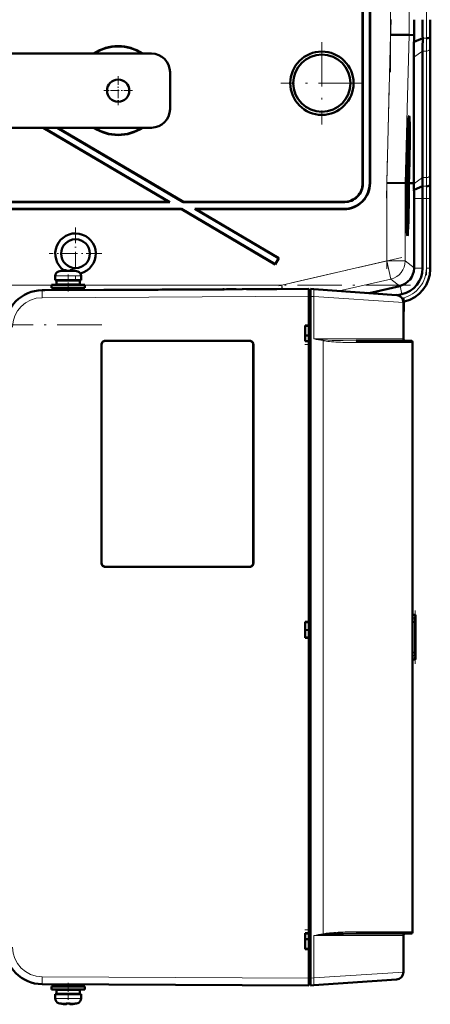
# Model space of a CAD drawing. Extents: x -1351 to 1763, y -1300 to 612.
# Tile 82 of 84: x 1577 to 1688, y 125 to 391. Entities that reach past the tile are written whole.
import ezdxf

# ---------------------------------------------------------------- set-up
doc = ezdxf.new("R2010")
doc.units = 0
doc.linetypes.add('DASHDOT', pattern=[18.5, 12, -3, 0.5, -3])

msp = doc.modelspace()

# ---------------------------------------------------------------- linework, layer by layer
at = {"color": 7, "linetype": 'DASHDOT', "lineweight": 18}
for p, q in [((1676.87, 376.6), (1676.87, 496.55)), ((1686.52, 491.61), (1686.52, 381.55)), ((1675.71, 342.59), (1676.97, 390.81)), ((1658.31, 384.67), (1658.31, 362.48)), ((1669.41, 373.58), (1647.21, 373.58)), ((1675.82, 323.51), (1675.82, 348.78)), ((1686.52, 344.31), (1686.52, 321.75)), ((1679.85, 326.55), (1644.26, 318.33)), ((1682.2, 319.07), (1265.21, 319.07)), ((1272.36, 308.36), (1600.14, 308.36))]:
    msp.add_line(p, q, dxfattribs=at)
at = {"color": 7, "lineweight": 18}
for p, q in [((1676.87, 386.66), (1676.87, 486.49)), ((1681.86, 386.6), (1681.86, 486.56)), ((1675.82, 346.67), (1676.87, 386.66)), ((1680.82, 346.61), (1681.86, 386.6)), ((1685.52, 385.75), (1686.55, 385.75)), ((1687.52, 348.77), (1687.52, 382.92)), ((1683.15, 380.57), (1685.5, 382.23)), ((1685.5, 382.23), (1686.52, 382.23)), ((1686.52, 348.09), (1686.52, 382.23)), ((1683.15, 346.43), (1685.5, 348.09)), ((1685.5, 348.09), (1686.52, 348.09)), ((1669.31, 346.57), (1669.38, 346.5)), ((1671.24, 346.64), (1671.31, 346.57)), ((1675.82, 325.61), (1675.82, 346.67)), ((1680.82, 325.61), (1680.82, 346.61)), ((1685.48, 345.75), (1686.5, 345.75)), ((1687.58, 346.58), (1687.53, 346.58)), ((1664.31, 341.58), (1664.38, 341.51)), ((1683.2, 342.43), (1685.5, 342.43)), ((1685.5, 342.43), (1686.52, 342.43)), ((1686.52, 342.43), (1687.52, 342.43)), ((1686.52, 323.63), (1686.52, 342.43)), ((1687.52, 342.43), (1687.56, 342.43)), ((1687.52, 342.43), (1687.52, 323.63)), ((1664.31, 339.58), (1664.24, 339.65)), ((1647.45, 319.07), (1675.82, 325.61)), ((1680.82, 325.61), (1675.82, 325.61)), ((1675.82, 325.61), (1676.94, 320.74)), ((1680.82, 325.61), (1683.2, 323.72)), ((1586.31, 321.56), (1589.78, 321.56)), ((1587.24, 322.8), (1589.78, 322.8)), ((1589.78, 322.8), (1589.81, 322.8)), ((1589.78, 321.56), (1589.81, 321.56)), ((1589.81, 322.8), (1592.38, 322.8)), ((1589.81, 321.56), (1593.31, 321.56)), ((1683.19, 323.63), (1685.5, 323.63)), ((1687.52, 323.63), (1686.52, 323.63)), ((1687.52, 323.63), (1687.56, 323.63)), ((1544.31, 319.07), (1585.31, 319.07)), ((1594.31, 319.07), (1647.45, 319.07)), ((1647.45, 319.07), (1647.69, 318.04)), ((1647.45, 319.07), (1647.45, 318.04)), ((1676.94, 320.74), (1662.93, 317.51)), ((1679.32, 318.85), (1676.94, 320.74)), ((1679.41, 318.87), (1679.93, 316.63)), ((1582.74, 317.7), (1582.76, 317.7)), ((1654.81, 316.08), (1582.76, 315.7)), ((1654.81, 316.08), (1655.21, 316.08)), ((1656.12, 315.99), (1655.21, 316.05)), ((1680.31, 314.43), (1656.12, 315.99)), ((1656.12, 304.58), (1656.12, 315.99)), ((1680.35, 314.65), (1680.38, 314.66)), ((1680.38, 314.66), (1680.39, 314.62)), ((1680.32, 312.12), (1680.39, 312.12)), ((1598.84, 303.08), (1598.81, 303.08)), ((1599.81, 304.05), (1599.81, 304.08)), ((1638.81, 304.05), (1638.81, 304.08)), ((1639.81, 303.08), (1639.78, 303.08)), ((1680.31, 304.58), (1656.12, 304.58)), ((1658.62, 304.1), (1658.62, 144.06)), ((1667.78, 303.58), (1682.81, 303.58)), ((1598.84, 244.08), (1598.81, 244.08)), ((1599.81, 243.1), (1599.81, 243.08)), ((1638.81, 243.1), (1638.81, 243.08)), ((1639.78, 244.08), (1639.81, 244.08)), ((1683.51, 230.08), (1683.51, 230.04)), ((1683.51, 229.87), (1683.51, 230)), ((1683.51, 229.52), (1683.51, 229.78)), ((1683.51, 229.34), (1683.51, 218.81)), ((1683.39, 228.08), (1682.81, 228.08)), ((1683.39, 228.08), (1683.39, 220.08)), ((1683.39, 220.08), (1682.81, 220.08)), ((1683.51, 218.37), (1683.51, 218.64)), ((1683.51, 218.15), (1683.51, 218.28)), ((1683.51, 218.11), (1683.51, 218.08)), ((1656.12, 143.58), (1673.34, 143.58)), ((1656.12, 132.16), (1656.12, 143.58)), ((1682.81, 144.58), (1667.78, 144.58)), ((1673.34, 143.58), (1680.31, 143.58)), ((1656.12, 132.16), (1680.31, 133.72)), ((1582.76, 132.45), (1654.81, 132.08)), ((1655.21, 132.07), (1654.81, 132.07)), ((1655.21, 132.1), (1656.12, 132.16)), ((1589.81, 126.6), (1586.31, 126.6)), ((1589.81, 125.35), (1587.24, 125.35)), ((1589.84, 126.6), (1589.81, 126.6)), ((1589.83, 125.35), (1589.81, 125.35)), ((1592.38, 125.35), (1589.83, 125.35)), ((1593.31, 126.6), (1589.84, 126.6))]:
    msp.add_line(p, q, dxfattribs=at)
at = {"color": 7, "lineweight": 50}
for p, q in [((1669.31, 435.58), (1669.31, 346.57)), ((1669.38, 435.65), (1669.38, 346.5)), ((1671.24, 346.64), (1671.24, 435.65)), ((1671.31, 346.57), (1671.31, 435.58)), ((1676.87, 386.66), (1681.86, 386.6)), ((1683.21, 386.58), (1681.86, 386.6)), ((1683.18, 384.78), (1683.21, 386.58)), ((1683.18, 384.78), (1685.52, 385.75)), ((1687.55, 386.15), (1687.58, 386.58)), ((1687.56, 349.51), (1687.56, 383.65)), ((1687.56, 349.51), (1687.56, 383.65)), ((1612.31, 381.58), (1520.61, 381.58)), ((1683.15, 346.58), (1683.15, 380.57)), ((1685.5, 348.09), (1685.5, 382.23)), ((1617.31, 376.58), (1617.31, 366.58)), ((1543.64, 361.58), (1612.31, 361.58)), ((1583.07, 361.58), (1616.98, 341.58)), ((1583.21, 361.58), (1617.24, 341.51)), ((1586.87, 361.58), (1620.9, 341.51)), ((1587, 361.58), (1620.92, 341.58)), ((1681.82, 362.94), (1681.63, 362.99)), ((1681.27, 353.52), (1681.28, 353.86)), ((1681.27, 353.67), (1681.27, 353.52)), ((1681.33, 354.69), (1681.31, 354.69)), ((1681.34, 354.64), (1681.31, 354.64)), ((1681.33, 354.69), (1681.32, 354.9)), ((1681.34, 355.49), (1681.34, 354.64)), ((1681.2, 351.14), (1681.18, 351.14)), ((1681.28, 351.78), (1681.2, 351.78)), ((1681.2, 351.14), (1681.21, 351.55)), ((1681.21, 351.55), (1681.2, 351.55)), ((1681.3, 350.05), (1681.2, 351.14)), ((1681.24, 351.83), (1681.21, 351.83)), ((1681.21, 351.55), (1681.21, 351.78)), ((1681.21, 351.55), (1681.3, 350.46)), ((1681.26, 352.83), (1681.23, 352.83)), ((1681.26, 352.76), (1681.23, 352.76)), ((1681.27, 352.71), (1681.23, 352.71)), ((1681.24, 352.32), (1681.24, 351.83)), ((1681.29, 352.27), (1681.24, 352.27)), ((1681.26, 352.76), (1681.26, 352.83)), ((1681.27, 352.71), (1681.26, 352.76)), ((1681.27, 353.03), (1681.27, 352.71)), ((1681.31, 352.99), (1681.27, 352.99)), ((1681.28, 351.78), (1681.29, 352.27)), ((1681.29, 352.27), (1681.31, 352.99)), ((1681.03, 349.08), (1681.08, 349.07)), ((1681.08, 349.07), (1681.03, 349.07)), ((1681.11, 348.57), (1681.06, 346.61)), ((1681.26, 349.8), (1681.14, 349.8)), ((1681.19, 349.61), (1681.14, 349.61)), ((1681.3, 350.05), (1681.15, 350.05)), ((1681.18, 347.78), (1681.19, 349.61)), ((1681.21, 349.61), (1681.19, 348.18)), ((1681.19, 349.61), (1681.21, 349.61)), ((1681.19, 348.18), (1681.22, 347.99)), ((1681.2, 349.8), (1681.2, 350.05)), ((1681.22, 348.67), (1681.2, 348.67)), ((1681.27, 348.53), (1681.23, 348.53)), ((1681.25, 347.83), (1681.27, 348.53)), ((1681.3, 350.46), (1681.3, 350.05)), ((1681.72, 346.6), (1681.78, 348.56)), ((1681.82, 348.56), (1681.77, 346.6)), ((1681.81, 346.6), (1681.87, 348.56)), ((1675.82, 346.67), (1680.82, 346.61)), ((1680.82, 346.61), (1680.97, 346.61)), ((1681.01, 348.06), (1680.97, 346.61)), ((1681.05, 348.06), (1681.01, 348.06)), ((1681.01, 348.06), (1681.05, 348.06)), ((1681.02, 346.61), (1681.05, 348.06)), ((1681.06, 346.61), (1681.02, 346.61)), ((1681.19, 346.74), (1681.06, 346.74)), ((1681.25, 346.79), (1681.07, 346.79)), ((1681.16, 345.56), (1681.07, 345.56)), ((1681.22, 347.38), (1681.08, 347.38)), ((1681.24, 347.33), (1681.08, 347.33)), ((1681.18, 347.78), (1681.09, 347.78)), ((1681.22, 347.38), (1681.18, 347.78)), ((1681.23, 347.88), (1681.22, 347.38)), ((1681.25, 347.83), (1681.23, 347.83)), ((1681.24, 347.33), (1681.25, 347.83)), ((1681.24, 344.91), (1681.25, 346.79)), ((1681.27, 346.79), (1681.25, 344.27)), ((1681.25, 346.79), (1681.27, 346.79)), ((1681.77, 346.6), (1681.72, 346.6)), ((1681.81, 346.59), (1682.19, 346.59)), ((1682.19, 346.59), (1683.15, 346.58)), ((1683.15, 346.43), (1683.15, 346.58)), ((1683.18, 344.8), (1685.48, 345.75)), ((1687.5, 346.15), (1687.53, 346.58)), ((1681.17, 344.32), (1681.08, 344.32)), ((1681.24, 344.27), (1681.08, 344.27)), ((1681.14, 343.73), (1681.08, 343.73)), ((1681.13, 342.92), (1681.09, 342.92)), ((1681.13, 342.92), (1681.14, 343.73)), ((1681.19, 342.07), (1681.13, 342.92)), ((1681.14, 343.73), (1681.24, 343.73)), ((1681.15, 343.19), (1681.23, 342.16)), ((1681.24, 343.18), (1681.15, 343.19)), ((1681.22, 345.21), (1681.17, 345.21)), ((1681.18, 344.81), (1681.17, 344.32)), ((1681.24, 344.32), (1681.17, 344.32)), ((1681.24, 343.73), (1681.24, 343.18)), ((1616.98, 341.58), (1544.16, 341.58)), ((1617.24, 341.51), (1544.16, 341.51)), ((1617.24, 341.51), (1616.98, 341.58)), ((1620.9, 341.51), (1620.92, 341.58)), ((1664.38, 341.51), (1620.9, 341.51)), ((1664.31, 341.58), (1620.92, 341.58)), ((1681.21, 341.88), (1681.11, 341.88)), ((1681.12, 340.94), (1681.19, 341.7)), ((1681.22, 341.59), (1681.13, 340.6)), ((1681.13, 340.57), (1681.21, 340.57)), ((1681.21, 341.88), (1681.19, 342.07)), ((1681.19, 341.7), (1681.21, 341.88)), ((1681.21, 340.57), (1681.21, 340.02)), ((1681.23, 342.16), (1681.22, 341.59)), ((1683.2, 323.72), (1683.2, 342.43)), ((1685.5, 323.63), (1685.5, 342.43)), ((1687.56, 323.43), (1687.56, 342.44)), ((1687.56, 323.63), (1687.56, 342.43)), ((1544.21, 339.65), (1620.39, 339.65)), ((1544.21, 339.58), (1620.37, 339.58)), ((1620.37, 339.58), (1620.39, 339.65)), ((1620.37, 339.58), (1645.69, 324.65)), ((1620.39, 339.65), (1645.66, 324.74)), ((1624.31, 339.58), (1624.05, 339.65)), ((1624.05, 339.65), (1664.24, 339.65)), ((1624.05, 339.65), (1646.61, 326.34)), ((1624.31, 339.58), (1664.31, 339.58)), ((1624.31, 339.58), (1646.7, 326.37)), ((1681.21, 340.02), (1681.14, 340.02)), ((1681.4, 334.14), (1681.2, 334.09)), ((1646.61, 326.34), (1645.66, 324.74)), ((1645.66, 324.74), (1645.69, 324.65)), ((1646.7, 326.37), (1645.69, 324.65)), ((1646.61, 326.34), (1646.7, 326.37)), ((1586.31, 320.43), (1586.31, 321.56)), ((1587.89, 322.96), (1587.88, 322.97)), ((1588.87, 323.11), (1589.04, 323.13)), ((1588.87, 323.11), (1589.04, 323.13)), ((1589.31, 323.11), (1589.31, 322.96)), ((1590.31, 323.11), (1590.31, 322.96)), ((1590.36, 323.13), (1590.33, 323.12)), ((1591.74, 322.97), (1591.73, 322.96)), ((1593.31, 321.56), (1593.31, 320.43)), ((1593.31, 321.56), (1593.31, 320.43)), ((1683.2, 323.72), (1683.19, 323.63)), ((1585.31, 319.13), (1589.81, 319.13)), ((1585.31, 318.33), (1585.31, 319.13)), ((1589.81, 320.43), (1586.31, 320.43)), ((1586.66, 320.33), (1589.81, 320.33)), ((1586.66, 320.33), (1586.66, 319.23)), ((1586.66, 319.23), (1589.81, 319.23)), ((1587.81, 320.33), (1587.81, 320.43)), ((1587.81, 319.13), (1587.81, 319.23)), ((1593.31, 320.43), (1589.81, 320.43)), ((1589.81, 320.33), (1592.96, 320.33)), ((1589.81, 319.23), (1592.96, 319.23)), ((1589.81, 319.13), (1594.31, 319.13)), ((1591.81, 320.33), (1591.81, 320.43)), ((1591.81, 320.33), (1591.81, 320.43)), ((1591.81, 319.13), (1591.81, 319.23)), ((1591.81, 319.13), (1591.81, 319.23)), ((1592.96, 320.33), (1592.96, 319.23)), ((1592.96, 320.33), (1592.96, 319.23)), ((1594.31, 319.13), (1594.31, 318.33)), ((1594.31, 319.13), (1594.31, 318.33)), ((1679.32, 318.85), (1671.04, 316.94)), ((1679.41, 318.87), (1679.32, 318.85)), ((1578.48, 316.72), (1578.53, 316.74)), ((1582.76, 317.7), (1654.81, 318.08)), ((1582.76, 317.7), (1583.54, 317.7)), ((1583.79, 317.7), (1583.8, 317.7)), ((1585.31, 318.33), (1589.81, 318.33)), ((1587.31, 318.33), (1587.31, 317.72)), ((1587.81, 317.73), (1587.81, 318.33)), ((1589.81, 318.33), (1594.31, 318.33)), ((1591.81, 317.75), (1591.81, 318.33)), ((1591.81, 317.75), (1591.81, 318.33)), ((1604.14, 317.81), (1599.48, 317.79)), ((1599.48, 317.79), (1599.5, 317.79)), ((1607.68, 317.83), (1604.14, 317.81)), ((1609.48, 317.84), (1607.48, 317.83)), ((1608.62, 317.84), (1608.69, 317.84)), ((1608.71, 317.84), (1611.91, 317.85)), ((1614.86, 317.87), (1611.5, 317.85)), ((1618.75, 317.89), (1616.34, 317.88)), ((1618.5, 317.89), (1618.53, 317.89)), ((1619.71, 317.89), (1619.73, 317.89)), ((1622.81, 317.91), (1620.58, 317.9)), ((1620.58, 317.9), (1620.61, 317.9)), ((1622.81, 317.91), (1622.83, 317.91)), ((1631.35, 317.96), (1630.62, 317.95)), ((1631.96, 317.96), (1631.68, 317.96)), ((1632.63, 317.96), (1632.56, 317.96)), ((1637.02, 317.98), (1636.93, 317.98)), ((1637.92, 317.99), (1640.92, 318)), ((1645.17, 318.03), (1646.15, 318.03)), ((1646.15, 318.03), (1645.93, 318.03)), ((1654.81, 316.08), (1654.81, 317.78)), ((1655.21, 317.78), (1654.81, 317.78)), ((1655.21, 318.05), (1656.12, 317.98)), ((1655.21, 316.05), (1655.21, 318.05)), ((1678.45, 316.42), (1656.12, 317.98)), ((1673.65, 316.76), (1670.4, 316.99)), ((1670.47, 316.98), (1673.66, 316.76)), ((1678.79, 316.37), (1679.93, 316.63)), ((1654.81, 132.07), (1654.81, 316.08)), ((1654.81, 308.23), (1654.81, 316.08)), ((1655.21, 316.05), (1655.21, 132.1)), ((1680.31, 314.43), (1680.31, 304.58)), ((1680.32, 315.67), (1680.32, 315.29)), ((1680.32, 312.12), (1680.32, 315.67)), ((1680.32, 315.29), (1680.33, 314.96)), ((1680.35, 314.65), (1680.39, 314.62)), ((1680.39, 314.62), (1680.59, 314.67)), ((1680.39, 314.62), (1680.59, 314.67)), ((1680.39, 314.62), (1680.39, 312.12)), ((1680.39, 312.12), (1680.39, 314.62)), ((1653.81, 303.93), (1653.81, 308.23)), ((1653.81, 308.23), (1654.81, 308.23)), ((1654.81, 308.17), (1654.81, 308.23)), ((1653.81, 308.08), (1654.81, 308.14)), ((1598.81, 244.08), (1598.81, 303.08)), ((1598.84, 244.08), (1598.84, 303.08)), ((1599.81, 304.08), (1638.81, 304.08)), ((1599.81, 304.05), (1638.81, 304.05)), ((1639.78, 303.08), (1639.78, 244.08)), ((1639.81, 303.08), (1639.81, 244.08)), ((1654.81, 305.53), (1653.81, 305.53)), ((1654.81, 305.53), (1653.81, 305.53)), ((1654.81, 304.01), (1653.81, 304.08)), ((1654.81, 303.93), (1653.81, 303.93)), ((1654.81, 303.93), (1654.81, 303.98)), ((1654.81, 228.23), (1654.81, 303.93)), ((1667.57, 304.08), (1682.31, 304.08)), ((1682.81, 303.58), (1682.81, 144.58)), ((1682.81, 292.08), (1682.81, 302.28)), ((1682.81, 156.08), (1682.81, 292.08)), ((1638.81, 243.1), (1599.81, 243.1)), ((1638.81, 243.08), (1599.81, 243.08)), ((1683.54, 230.08), (1682.81, 230.08)), ((1683.31, 230.07), (1683.51, 230.08)), ((1683.49, 219.48), (1683.49, 228.67)), ((1683.54, 230.08), (1683.51, 230.08)), ((1683.54, 230.08), (1683.55, 230.08)), ((1683.55, 218.08), (1683.55, 230.08)), ((1683.55, 218.08), (1683.55, 230.08)), ((1683.55, 218.08), (1683.55, 230.08)), ((1683.55, 218.08), (1683.55, 230.08)), ((1683.55, 218.08), (1683.55, 230.08)), ((1683.55, 218.08), (1683.55, 230.08)), ((1683.55, 218.08), (1683.55, 230.08)), ((1683.55, 218.08), (1683.55, 230.08)), ((1683.55, 218.08), (1683.55, 230.08)), ((1683.55, 218.13), (1683.55, 230.02)), ((1683.55, 218.33), (1683.55, 229.83)), ((1683.55, 218.73), (1683.55, 229.43)), ((1653.81, 223.93), (1653.81, 228.23)), ((1653.81, 228.23), (1654.81, 228.23)), ((1653.81, 228.08), (1654.81, 228.14)), ((1653.81, 226.08), (1654.81, 226.01)), ((1654.81, 228.17), (1654.81, 228.23)), ((1654.81, 224.01), (1653.81, 224.08)), ((1654.81, 223.93), (1653.81, 223.93)), ((1654.81, 223.93), (1654.81, 223.98)), ((1654.81, 144.23), (1654.81, 223.93)), ((1683.54, 218.08), (1682.81, 218.08)), ((1683.51, 218.08), (1683.31, 218.08)), ((1683.51, 218.08), (1683.54, 218.08)), ((1683.54, 218.08), (1683.55, 218.08)), ((1682.81, 145.88), (1682.81, 156.08)), ((1653.81, 139.93), (1653.81, 144.23)), ((1653.81, 144.23), (1654.81, 144.23)), ((1653.81, 144.08), (1654.81, 144.14)), ((1654.81, 144.17), (1654.81, 144.23)), ((1667.57, 144.08), (1682.31, 144.08)), ((1680.31, 143.58), (1680.31, 133.72)), ((1654.81, 142.63), (1653.81, 142.63)), ((1653.81, 140.08), (1654.81, 140.01)), ((1654.81, 140.01), (1653.81, 140.08)), ((1654.81, 139.93), (1653.81, 139.93)), ((1654.81, 139.93), (1654.81, 139.98)), ((1654.81, 132.08), (1654.81, 139.93)), ((1582.76, 130.45), (1654.81, 130.08)), ((1587.81, 130.43), (1587.81, 129.83)), ((1591.81, 130.41), (1591.81, 129.83)), ((1591.81, 130.41), (1591.81, 129.83)), ((1654.81, 130.38), (1654.81, 132.07)), ((1654.81, 130.38), (1655.21, 130.38)), ((1655.21, 130.1), (1655.21, 132.1)), ((1678.45, 131.73), (1656.12, 130.17)), ((1589.81, 129.83), (1585.31, 129.83)), ((1585.31, 129.83), (1585.31, 129.03)), ((1589.81, 129.03), (1585.31, 129.03)), ((1586.31, 127.73), (1589.81, 127.73)), ((1586.31, 127.73), (1586.31, 126.6)), ((1589.81, 128.93), (1586.66, 128.93)), ((1586.66, 127.83), (1586.66, 128.93)), ((1589.81, 127.83), (1586.66, 127.83)), ((1587.81, 129.03), (1587.81, 128.93)), ((1587.81, 127.83), (1587.81, 127.73)), ((1594.31, 129.83), (1589.81, 129.83)), ((1594.31, 129.03), (1589.81, 129.03)), ((1592.96, 128.93), (1589.81, 128.93)), ((1592.96, 127.83), (1589.81, 127.83)), ((1589.81, 127.73), (1593.31, 127.73)), ((1591.81, 129.03), (1591.81, 128.93)), ((1591.81, 129.03), (1591.81, 128.93)), ((1591.81, 127.83), (1591.81, 127.73)), ((1591.81, 127.83), (1591.81, 127.73)), ((1592.96, 127.83), (1592.96, 128.93)), ((1592.96, 127.83), (1592.96, 128.93)), ((1593.31, 126.6), (1593.31, 127.73)), ((1593.31, 126.6), (1593.31, 127.73)), ((1594.31, 129.03), (1594.31, 129.83)), ((1594.31, 129.03), (1594.31, 129.83)), ((1656.12, 130.17), (1655.21, 130.1)), ((1587.88, 125.19), (1587.89, 125.2)), ((1589.31, 125.05), (1589.31, 125.2)), ((1590.31, 125.2), (1590.31, 125.05)), ((1591.73, 125.2), (1591.74, 125.19))]:
    msp.add_line(p, q, dxfattribs=at)
at = {"color": 7, "linetype": 'DASHDOT', "lineweight": 18, "ltscale": 0.195001}
for p, q in [((1603.31, 375.48), (1603.31, 367.68)), ((1607.21, 371.58), (1599.41, 371.58))]:
    msp.add_line(p, q, dxfattribs=at)
at = {"color": 7, "linetype": 'DASHDOT', "lineweight": 18, "ltscale": 0.355368}
for p, q in [((1591.8, 334.68), (1591.8, 320.47)), ((1598.9, 327.58), (1584.69, 327.58))]:
    msp.add_line(p, q, dxfattribs=at)
at = {"color": 7, "linetype": 'DASHDOT', "lineweight": 18, "ltscale": 0.000946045}
msp.add_line((1588.81, 323.1), (1588.81, 323.14), dxfattribs=at)
at = {"color": 7, "linetype": 'DASHDOT', "lineweight": 18, "ltscale": 0.114896}
msp.add_line((1589.81, 321.94), (1589.81, 317.34), dxfattribs=at)
at = {"color": 7, "linetype": 'DASHDOT', "lineweight": 18, "ltscale": 0.000746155}
for p, q in [((1590.81, 323.1), (1590.81, 323.13)), ((1588.81, 125.05), (1588.81, 125.02))]:
    msp.add_line(p, q, dxfattribs=at)
at = {"color": 7, "linetype": 'DASHDOT', "lineweight": 18, "ltscale": 0.012003}
for p, q in [((1654.77, 316.08), (1655.25, 316.08)), ((1654.77, 132.07), (1655.25, 132.07))]:
    msp.add_line(p, q, dxfattribs=at)
at = {"color": 7, "linetype": 'DASHDOT', "lineweight": 18, "ltscale": 0.030017}
msp.add_line((1654.91, 303.08), (1653.71, 303.08), dxfattribs=at)
at = {"color": 7, "linetype": 'DASHDOT', "lineweight": 18, "ltscale": 0.360001}
msp.add_line((1683.45, 216.88), (1683.45, 231.28), dxfattribs=at)
at = {"color": 7, "linetype": 'DASHDOT', "lineweight": 18, "ltscale": 0.030014}
msp.add_line((1654.91, 145.08), (1653.71, 145.08), dxfattribs=at)
at = {"color": 7, "linetype": 'DASHDOT', "lineweight": 18, "ltscale": 0.114894}
msp.add_line((1589.81, 126.21), (1589.81, 130.81), dxfattribs=at)
at = {"color": 7, "linetype": 'DASHDOT', "lineweight": 18, "ltscale": 0.000956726}
msp.add_line((1590.81, 125.05), (1590.81, 125.01), dxfattribs=at)
at = {"color": 7, "lineweight": 50}
for points in [[(1681.3, 353.75), (1681.29, 353.73), (1681.28, 353.51), (1681.27, 353.03)], [(1681.29, 354.14), (1681.3, 354.23), (1681.3, 354.25)], [(1681.3, 354.25), (1681.31, 354.2), (1681.32, 354.04), (1681.32, 352.98)], [(1681.31, 352.99), (1681.31, 353.69), (1681.3, 353.74), (1681.3, 353.75)], [(1681.32, 352.98), (1681.3, 351.92), (1681.28, 351.78)], [(1681.22, 348.67), (1681.24, 349.71), (1681.25, 349.78), (1681.26, 349.8)], [(1681.26, 349.31), (1681.24, 349.2), (1681.23, 348.54)], [(1681.28, 348.53), (1681.26, 347.47), (1681.24, 347.33)], [(1681.26, 349.8), (1681.27, 349.69), (1681.28, 349.51)], [(1681.27, 348.53), (1681.27, 349.2), (1681.26, 349.31)], [(1681.17, 344.32), (1681.15, 344.83), (1681.16, 345.56)], [(1681.16, 345.56), (1681.18, 346.52), (1681.19, 346.69), (1681.19, 346.74)], [(1681.19, 346.25), (1681.18, 346.13), (1681.17, 345.55)], [(1681.17, 345.55), (1681.17, 344.88), (1681.17, 344.83), (1681.18, 344.81)], [(1681.19, 346.74), (1681.21, 346.56), (1681.23, 345.67)], [(1681.22, 345.21), (1681.2, 346.17), (1681.19, 346.23), (1681.19, 346.25)], [(1588.81, 323.11), (1589.14, 323.13), (1589.26, 323.13), (1589.29, 323.12), (1589.3, 323.12), (1589.31, 323.11), (1589.31, 323.11), (1589.31, 323.11)], [(1588.81, 323.11), (1589.16, 323.13), (1589.27, 323.12), (1589.29, 323.12)], [(1589.26, 323.13), (1589.3, 323.12), (1589.3, 323.11), (1589.31, 323.11), (1589.31, 323.11), (1589.31, 323.11)], [(1589.26, 323.13), (1589.3, 323.12), (1589.3, 323.11), (1589.31, 323.11), (1589.31, 323.11), (1589.31, 323.11)], [(1590.81, 323.11), (1590.61, 323.12), (1590.38, 323.13), (1590.33, 323.12), (1590.31, 323.11), (1590.31, 323.11), (1590.31, 323.11), (1590.31, 323.11)], [(1590.81, 323.11), (1590.6, 323.13), (1590.37, 323.13)], [(1680.33, 314.96), (1680.35, 314.67), (1680.35, 314.65), (1680.35, 314.65)], [(1598.84, 303.08), (1598.87, 303.3), (1598.95, 303.51), (1599.1, 303.72), (1599.28, 303.88), (1599.49, 303.99), (1599.81, 304.05)], [(1639.78, 303.08), (1639.75, 303.3), (1639.67, 303.51), (1639.52, 303.72), (1639.34, 303.88), (1639.13, 303.99), (1638.81, 304.05)], [(1599.81, 243.1), (1599.58, 243.13), (1599.37, 243.22), (1599.17, 243.36), (1599.01, 243.55), (1598.9, 243.76), (1598.84, 244.08)], [(1639.78, 244.08), (1639.75, 243.85), (1639.67, 243.64), (1639.52, 243.44), (1639.34, 243.27), (1639.13, 243.16), (1638.81, 243.1)], [(1683.51, 230), (1683.54, 230.01), (1683.55, 230.02), (1683.55, 230.02), (1683.55, 230.02)], [(1683.55, 230.02), (1683.55, 230.03), (1683.55, 230.03), (1683.54, 230.04), (1683.52, 230.04)], [(1683.55, 218.13), (1683.55, 218.13), (1683.55, 218.14), (1683.54, 218.14), (1683.51, 218.15)], [(1683.52, 218.11), (1683.54, 218.12), (1683.55, 218.12), (1683.55, 218.13), (1683.55, 218.13)], [(1658.66, 143.82), (1659.9, 143.91), (1662.38, 144.02), (1664.17, 144.05), (1667.57, 144.08)], [(1588.81, 125.05), (1589, 125.03), (1589.24, 125.03), (1589.29, 125.03), (1589.3, 125.04), (1589.31, 125.04), (1589.31, 125.04), (1589.31, 125.05)], [(1590.81, 125.05), (1590.48, 125.02), (1590.36, 125.03), (1590.32, 125.03), (1590.31, 125.04), (1590.31, 125.04), (1590.31, 125.04), (1590.31, 125.05)], [(1590.36, 125.03), (1590.33, 125.03), (1590.32, 125.04), (1590.31, 125.04), (1590.31, 125.04), (1590.31, 125.05)]]:
    msp.add_lwpolyline(points, dxfattribs=at)
at = {"color": 7, "lineweight": 18}
for points in [[(1582.76, 315.7), (1582.75, 317.62), (1582.75, 317.69), (1582.76, 317.7)], [(1667.57, 304.08), (1664.07, 304.11), (1661.07, 304.19), (1658.66, 304.34)], [(1667.57, 304.08), (1667.6, 304.07), (1667.68, 304.01), (1667.72, 303.93)], [(1667.72, 144.22), (1667.65, 144.12), (1667.61, 144.09), (1667.57, 144.08)]]:
    msp.add_lwpolyline(points, dxfattribs=at)
at = {"color": 7, "lineweight": 50}
for centre, radius in [((1658.31, 373.58), 8.54), ((1658.31, 373.58), 7.72), ((1603.31, 371.58), 3), ((1591.8, 327.58), 3.88)]:
    msp.add_circle(centre, radius, dxfattribs=at)
for centre, radius, start, end in [((2209.1, 390.68), 525.91, 179.9957, 180.4469), ((2105.56, 390.61), 420.07, 179.9858, 180.6638), ((2034.64, 390.63), 347.08, 179.9853, 180.6691), ((1936.01, 381.93), 250.51, 179.1277, 179.9315), ((1894.92, 383.4), 207.36, 179.1212, 179.9305), ((1603.31, 371.58), 12, 56.4427, 123.5573), ((1603.31, 371.58), 11.9, 57.2111, 122.7889), ((1984.53, 380.22), 301.39, 179.1332, 179.9321), ((1612.31, 376.58), 5, 0, 90), ((1612.31, 366.58), 5, 270, 360), ((1603.31, 371.58), 12, 236.4427, 303.5573), ((1603.31, 371.58), 11.9, 237.2111, 302.7889), ((1681.77, 362.88), 0.0805, 4.8393, 48.6176), ((1654.27, 353.12), 26.99, 359.3998, 0.6122), ((1681.46, 354.69), 0.129, 175.8658, 199.2161), ((1686.17, 352.21), 4.95, 179.4351, 184.4451), ((1684.11, 352.55), 2.88, 179.1341, 184.6358), ((1714.58, 348.36), 33.37, 179.4676, 180.647), ((1699.18, 348.28), 17.96, 179.1828, 181.286), ((1650.71, 348.92), 30.57, 359.2603, 1.093), ((1516.2, 348.29), 169.29, 359.1397, 359.9326), ((1474.91, 349.76), 212.65, 359.1437, 359.9328), ((1894.78, 349.76), 207.22, 180.0687, 180.8785), ((1664.24, 346.64), 6.99, 269.9843, 0.0157), ((1664.31, 346.57), 5, 269.9843, 0.0157), ((1664.31, 346.57), 6.99, 269.9842, 0.0158), ((1664.38, 346.5), 5, 269.9843, 0.0157), ((1739.49, 346.17), 58.27, 180.4885, 181.2422), ((1568.38, 343.45), 114.81, 0.6735, 1.491), ((1401.09, 342.5), 284.4, 359.9866, 0.6543), ((1330.23, 342.52), 357.33, 359.9869, 0.6511), ((2035.14, 342.52), 347.59, 179.3315, 180.0144), ((1703.16, 345.24), 21.94, 180.0813, 182.4019), ((1681.37, 344.31), 0.129, 175.8658, 199.2161), ((1482.8, 342.49), 200.39, 359.9856, 0.6607), ((1591.8, 327.58), 5.47, 283.7565, 235.1406), ((1587.61, 321.56), 1.3, 106.6015, 180), ((1587.61, 321.56), 1.3, 106.6015, 180), ((1589.81, 314.18), 9, 102.3778, 106.6015), ((1589.81, 314.18), 9, 102.3778, 106.6015), ((1589.81, 314.18), 8.99, 96.3893, 102.3497), ((1589.81, 314.18), 8.99, 96.3893, 102.3497), ((1589.81, 314.18), 8.99, 96.3893, 102.3497), ((1589.81, 314.18), 8.99, 96.3893, 102.3497), ((1589.3, 323.11), 0.0107, 9.4712, 69.7723), ((1589.81, 313.06), 9.9, 87.106, 92.8938), ((1589.81, 313.07), 9.9, 87.1058, 92.8956), ((1589.81, 313.06), 9.9, 87.106, 92.8938), ((1589.81, 313.07), 9.9, 87.1058, 92.8956), ((1590.37, 319.33), 3.8, 83.4188, 87.715), ((1590.35, 319.09), 4.04, 83.5095, 86.8324), ((1589.81, 314.18), 8.99, 77.6508, 83.6103), ((1589.81, 314.18), 8.99, 77.6503, 83.6107), ((1589.81, 314.18), 8.99, 77.6508, 83.6103), ((1589.81, 314.18), 8.99, 77.6503, 83.6107), ((1589.81, 314.18), 9, 73.3984, 77.6222), ((1589.81, 314.18), 9, 73.3984, 77.6222), ((1592.01, 321.56), 1.3, 0, 73.3984), ((1592.01, 321.56), 1.3, 0, 73.3984), ((1678.19, 323.73), 5, 284.0551, 358.9536), ((1678.31, 323.63), 7.18, 282.9912, 0.0087), ((1678.56, 323.43), 8.99, 282.9916, 0.0084), ((1582.81, 307.7), 10, 90.3, 180), ((1583.81, 316.71), 1, 90.3, 91.4447), ((1631.71, -3005), 3322.91, 90.23872, 90.36714), ((1638.74, -3253.61), 3571.56, 90.25552, 90.3498), ((1648.7, -4067.74), 4385.73, 90.23914, 90.33829), ((1646.61, -2581.03), 2899.02, 90.22702, 90.35426), ((1654.46, -1952.79), 2270.84, 90.22642, 90.38402), ((1678.31, 314.43), 2, 0, 86), ((1677.89, 312.12), 2.5, 345.2734, 0), ((1677.89, 312.12), 2.5, 345.213, 0), ((1677.89, 312.12), 2.43, 354.105, 360), ((1599.81, 303.08), 0.999, 89.9394, 180.0607), ((1638.81, 303.08), 0.999, 359.9394, 90.0607), ((1680.81, 304.58), 0.5, 180, 270.0009), ((1682.31, 303.58), 0.5, 0, 90), ((1599.81, 244.08), 0.999, 179.9394, 270.0607), ((1638.81, 244.08), 0.999, 269.9394, 0.0607), ((1683.17, 228.36), 1.71, 78.0166, 85.3172), ((1684.33, 225.15), 4.92, 99.6138, 102.012), ((1682.68, 228.31), 1.77, 61.6051, 69.2819), ((1684.87, 226.13), 3.9, 110.4435, 113.6529), ((1682.15, 228.21), 1.89, 43.224, 52.0807), ((1684.97, 227.39), 2.43, 126.7865, 133.002), ((1681.55, 228.11), 2.06, 21.7253, 31.0372), ((1682.95, 228.7), 0.537, 357.2575, 18.8524), ((1682.01, 228.69), 1.48, 351.7409, 359.4044), ((1683.5, 229.84), 0.0591, 281.6909, 346.4014), ((1683.44, 229.43), 0.116, 309.2379, 359.9621), ((1683.51, 229.82), 0.0477, 9.1677, 71.3006), ((1683.45, 229.43), 0.107, 358.9023, 43.6201), ((1679.08, 229.12), 4.43, 346.4315, 351.6642), ((1681.55, 220.04), 2.06, 328.9628, 338.2747), ((1684.97, 220.76), 2.43, 226.998, 233.2135), ((1682.15, 219.94), 1.89, 307.9193, 316.776), ((1684.87, 222.02), 3.9, 246.3471, 249.5565), ((1682.68, 219.85), 1.77, 290.7181, 298.3949), ((1684.33, 223), 4.92, 257.988, 260.3862), ((1683.17, 219.79), 1.71, 274.6828, 281.9834), ((1679.21, 219.06), 4.3, 8.296, 13.6894), ((1682.99, 219.46), 0.501, 339.0419, 1.7664), ((1681.86, 219.42), 1.63, 1.9497, 9.0656), ((1683.44, 218.72), 0.116, 0.0968, 50.7305), ((1683.5, 218.31), 0.0594, 13.8166, 78.1412), ((1683.45, 218.72), 0.108, 316.4826, 1.0645), ((1683.51, 218.33), 0.0481, 289.0084, 350.7243), ((1680.81, 143.58), 0.5, 89.9991, 180), ((1682.31, 144.58), 0.5, 270, 360), ((1582.81, 140.45), 10, 180, 269.7001), ((1678.31, 133.72), 2, 274, 360), ((1582.72, 140.26), 9.78, 243.4151, 246.0177), ((1587.61, 126.6), 1.3, 180, 253.3985), ((1589.81, 133.98), 9, 253.3985, 257.6222), ((1589.81, 133.98), 8.99, 257.6503, 263.6107), ((1589.81, 133.98), 8.99, 257.6503, 263.6107), ((1589.24, 128.82), 3.8, 263.4156, 267.7409), ((1589.81, 135.09), 9.9, 267.106, 272.8938), ((1589.81, 135.09), 9.9, 267.1058, 272.8956), ((1589.81, 135.09), 9.9, 270.0001, 272.894), ((1589.81, 135.09), 9.9, 269.9993, 272.8942), ((1590.35, 129.06), 4.04, 273.1531, 276.4827), ((1589.81, 133.98), 8.99, 276.3897, 282.3492), ((1589.81, 133.98), 8.99, 276.3893, 282.3497), ((1589.81, 133.98), 8.99, 276.3897, 282.3492), ((1589.81, 133.98), 8.99, 276.3893, 282.3497), ((1589.81, 133.98), 9, 282.3778, 286.6016), ((1589.81, 133.98), 9, 282.3778, 286.6016), ((1592.01, 126.6), 1.3, 286.6016, 360), ((1592.01, 126.6), 1.3, 286.6016, 360)]:
    msp.add_arc(centre, radius, start, end, dxfattribs=at)
at = {"color": 7, "lineweight": 18}
for centre, radius, start, end in [((2105.32, 390.61), 418.8, 179.9856, 180.6657), ((2071.13, 390.62), 383.61, 179.9854, 180.6681), ((1936.44, 381.93), 249.92, 179.1254, 179.9311), ((1916.62, 382.64), 229.1, 179.1224, 179.9306), ((1516.54, 348.29), 169.99, 359.143, 359.9328), ((1496.61, 349), 190.91, 359.1448, 359.9328), ((1400.9, 342.5), 285.63, 359.9869, 0.6516), ((1366.69, 342.51), 320.83, 359.987, 0.6502), ((1678.31, 323.63), 9.21, 282.9951, 0.005), ((1678.35, 323.63), 8.17, 341.479, 0.0467), ((1678.38, 323.59), 8.13, 322.0259, 341.626), ((1678.32, 323.6), 8.18, 284.1355, 302.7235), ((1678.35, 323.58), 8.15, 302.6137, 322.2041), ((1582.8, 307.7), 8, 90.3046, 179.9953), ((1684.66, 592.2), 289.03, 264.3329, 264.8384), ((1682.35, 434.1), 132.15, 258.5524, 259.6561), ((1652.29, 305.23), 6.43, 349.8285, 351.9953), ((1663.02, 331.31), 27.57, 260.8181, 264.4244), ((1665.14, 354.17), 50.53, 264.5479, 267.2239), ((1667.55, 398.01), 94.43, 267.0517, 270.1374), ((1666.83, 303.6), 0.95, 358.7938, 20.5909), ((1682.35, 14.08), 132.13, 100.3438, 101.4477), ((1684.75, -144.97), 289.96, 95.1624, 95.6662), ((1662.29, 122.35), 22.01, 95.0188, 99.5802), ((1652.29, 142.92), 6.43, 8.0047, 10.1715), ((1665.6, 88.18), 56.35, 92.9608, 95.3386), ((1667.56, 49.93), 94.65, 89.8659, 92.9473), ((1666.83, 144.56), 0.95, 339.4319, 1.2068), ((1582.8, 140.45), 8, 180.0047, 269.6954)]:
    msp.add_arc(centre, radius, start, end, dxfattribs=at)
at = {"color": 7, "lineweight": 50}
for centre, major_axis, ratio, start_param, end_param in [((1686.55, 386.16), (1, 0), 0.414255, 4.715234, 6.251119), ((1681.44, 348.59), (0.42, 16.16), 0.026173, 0.002609, 1.541551), ((1681.44, 348.59), (0.42, 16.16), 0.026173, 4.711319, 6.285795), ((1681.44, 348.5), (-0.38, -14.44), 0.026173, 3.134978, 4.673197), ((1681.44, 348.59), (0.33, 12.78), 0.026173, 0.002734, 1.572781), ((1681.44, 348.59), (0.33, 12.78), 0.026173, 4.711319, 6.283528), ((1681.44, 348.5), (-0.38, -14.44), 0.026173, 1.576165, 3.056296), ((1681.39, 348.55), (0, -16.16), 0.026176, 4.833214, 6.28068), ((1681.39, 348.6), (0, 14.46), 0.026176, 1.709149, 3.149459), ((1681.39, 348.56), (0, -12.78), 0.026176, 4.865698, 6.280665), ((1680.93, 348.57), (-0.09, -10.11), 0.026177, 1.394496, 1.448849), ((1681.39, 348.56), (0, -12.78), 0.026176, 6.280665, 7.699987), ((1681.39, 348.55), (0, -16.16), 0.026176, 6.28068, 7.732162), ((1681.39, 348.6), (0, 14.46), 0.026176, 3.149459, 4.573351), ((1681.41, 348.57), (-0.14, -16.16), 0.026177, 1.448448, 1.448756), ((1686.5, 346.16), (1, 0), 0.414215, 4.715229, 6.251119), ((1680.93, 348.57), (-0.09, -10.11), 0.026177, 1.072075, 1.132318), ((1654.82, 316.08), (-0.01, 2), 0.005236, 0, 1.570769), ((1654.82, 132.08), (0.01, 2), 0.005236, 1.570824, 3.141593)]:
    msp.add_ellipse(centre, major_axis=major_axis, ratio=ratio, start_param=start_param, end_param=end_param, dxfattribs=at)
at = {"color": 7, "lineweight": 18}
for centre, major_axis, ratio, start_param, end_param in [((1686.52, 382.94), (1, 0), 0.707107, 4.712389, 6.248279), ((1686.52, 348.8), (1, 0), 0.707107, 4.712389, 6.248279), ((1675.82, 325.61), (3.11, 3.91), 0.999441, 4.04071, 5.384068), ((1655.98, 315.99), (-0.14, -2), 0.069587, 1.575662, 3.141593), ((1582.77, 132.45), (-0.01, -2), 0.005236, 4.712416, 6.283185), ((1655.98, 132.16), (-0.14, 2), 0.069587, 3.141593, 4.707523)]:
    msp.add_ellipse(centre, major_axis=major_axis, ratio=ratio, start_param=start_param, end_param=end_param, dxfattribs=at)

doc.saveas('drawing.dxf')
